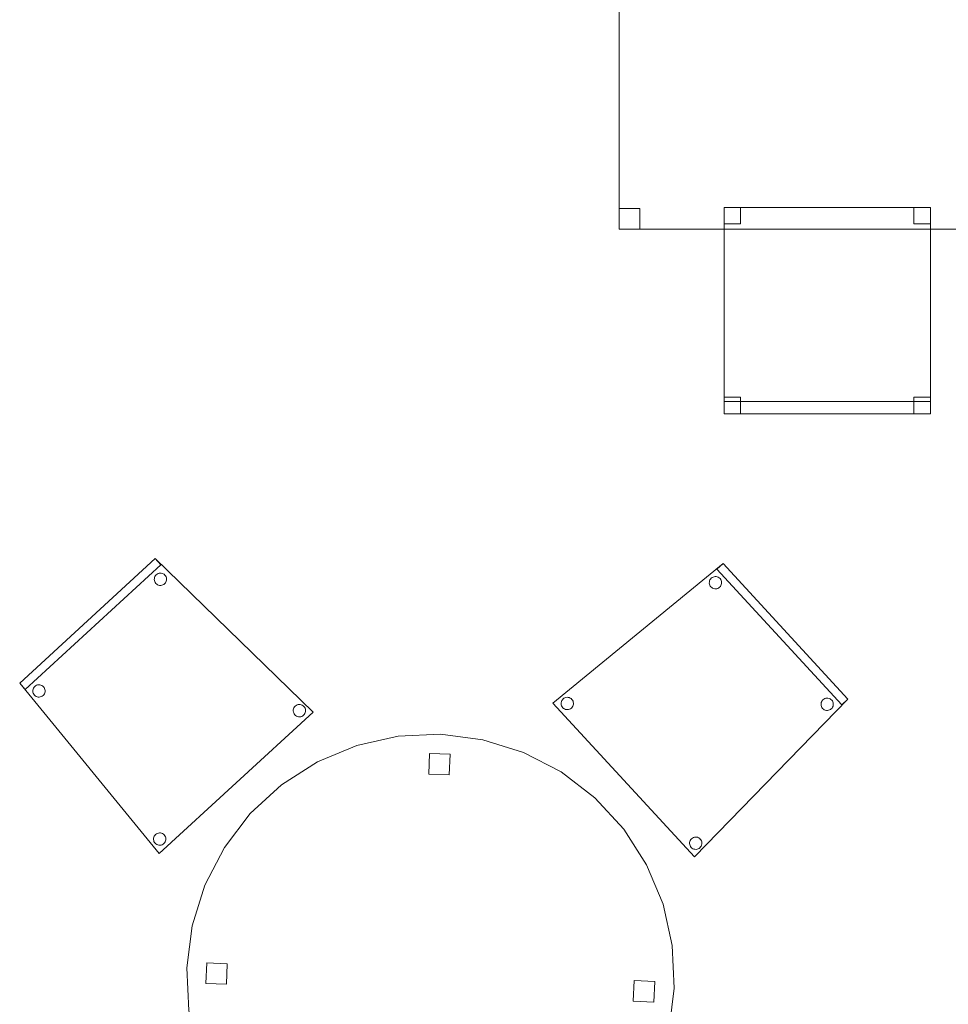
# Model space of a CAD drawing. Header units: metres. Extents: x 397.7 to 427.5, y 12.7 to 28.4.
# Tile 13 of 65: x 401.3 to 403.5, y 23.6 to 26. Entities that reach past the tile are written whole.
import ezdxf

# ---------------------------------------------------------------- set-up
doc = ezdxf.new("R2010")
doc.units = ezdxf.units.M
doc.layers.add('02_MOBILIARIO', color=7, linetype='Continuous', lineweight=18)
doc.layers.add('A-DETL-____-MBND', color=7, linetype='Continuous', lineweight=18)

# ---------------------------------------------------------------- blocks, each defined once
blk = doc.blocks.new('Family - Taula D120_P3-156243-06_CLI_AIRE_P3')
at = {"layer": 'A-DETL-____-MBND', "color": 253, "true_color": 0xaaaaaa}
for p, q in [((0.4117, 1.1542), (0.5122, 1.1767)), ((0.5122, 1.1767), (0.4117, 1.1542)), ((0.5122, 1.1767), (0.6152, 1.1814)), ((0.6152, 1.1814), (0.5122, 1.1767)), ((0.6152, 1.1814), (0.7174, 1.1682)), ((0.7174, 1.1682), (0.6152, 1.1814)), ((0.3165, 1.1145), (0.4117, 1.1542)), ((0.4117, 1.1542), (0.3165, 1.1145)), ((0.7174, 1.1682), (0.8157, 1.1374)), ((0.8157, 1.1374), (0.7174, 1.1682)), ((0.5862, 1.085), (0.5882, 1.1349)), ((0.5882, 1.1349), (0.5862, 1.085)), ((0.5882, 1.1349), (0.6382, 1.1329)), ((0.6382, 1.1329), (0.5882, 1.1349)), ((0.6382, 1.1329), (0.6361, 1.0829)), ((0.6361, 1.0829), (0.6382, 1.1329)), ((0.8157, 1.1374), (0.9072, 1.09)), ((0.9072, 1.09), (0.8157, 1.1374)), ((0.2298, 1.0589), (0.3165, 1.1145)), ((0.3165, 1.1145), (0.2298, 1.0589)), ((0.6361, 1.0829), (0.5862, 1.085)), ((0.5862, 1.085), (0.6361, 1.0829)), ((0.9072, 1.09), (0.9891, 1.0275)), ((0.9891, 1.0275), (0.9072, 1.09)), ((0.1539, 0.9891), (0.2298, 1.0589)), ((0.2298, 1.0589), (0.1539, 0.9891)), ((0.9891, 1.0275), (1.0589, 0.9517)), ((1.0589, 0.9517), (0.9891, 1.0275)), ((0.0914, 0.9072), (0.1539, 0.9891)), ((0.1539, 0.9891), (0.0914, 0.9072)), ((1.0589, 0.9517), (1.1145, 0.8649)), ((1.1145, 0.8649), (1.0589, 0.9517)), ((0.044, 0.8157), (0.0914, 0.9072)), ((0.0914, 0.9072), (0.044, 0.8157)), ((1.1145, 0.8649), (1.1542, 0.7697)), ((1.1542, 0.7697), (1.1145, 0.8649)), ((0.0132, 0.7174), (0.044, 0.8157)), ((0.044, 0.8157), (0.0132, 0.7174)), ((1.1542, 0.7697), (1.1767, 0.6692)), ((1.1767, 0.6692), (1.1542, 0.7697)), ((0, 0.6152), (0.0132, 0.7174)), ((0.0132, 0.7174), (0, 0.6152)), ((1.1767, 0.6692), (1.1814, 0.5662)), ((1.1814, 0.5662), (1.1767, 0.6692)), ((0.0461, 0.5774), (0.0482, 0.6273)), ((0.0482, 0.6273), (0.0461, 0.5774)), ((0.0482, 0.6273), (0.0982, 0.6252)), ((0.0982, 0.6252), (0.0482, 0.6273)), ((0.0982, 0.6252), (0.0961, 0.5753)), ((0.0961, 0.5753), (0.0982, 0.6252)), ((0.0047, 0.5122), (0, 0.6152)), ((0, 0.6152), (0.0047, 0.5122)), ((0.0961, 0.5753), (0.0461, 0.5774)), ((0.0461, 0.5774), (0.0961, 0.5753)), ((1.082, 0.5344), (1.0841, 0.5844)), ((1.0841, 0.5844), (1.082, 0.5344)), ((1.0841, 0.5844), (1.134, 0.5823)), ((1.134, 0.5823), (1.0841, 0.5844)), ((1.134, 0.5823), (1.132, 0.5324)), ((1.132, 0.5324), (1.134, 0.5823)), ((1.1814, 0.5662), (1.1682, 0.464)), ((1.1682, 0.464), (1.1814, 0.5662)), ((1.132, 0.5324), (1.082, 0.5344)), ((1.082, 0.5344), (1.132, 0.5324)), ((0.0273, 0.4117), (0.0047, 0.5122)), ((0.0047, 0.5122), (0.0273, 0.4117)), ((1.1682, 0.464), (1.1374, 0.3657)), ((1.1374, 0.3657), (1.1682, 0.464)), ((0.0669, 0.3165), (0.0273, 0.4117)), ((0.0273, 0.4117), (0.0669, 0.3165)), ((1.1374, 0.3657), (1.09, 0.2742)), ((1.09, 0.2742), (1.1374, 0.3657)), ((0.1225, 0.2298), (0.0669, 0.3165)), ((0.0669, 0.3165), (0.1225, 0.2298)), ((1.09, 0.2742), (1.0275, 0.1923)), ((1.0275, 0.1923), (1.09, 0.2742)), ((0.1923, 0.1539), (0.1225, 0.2298)), ((0.1225, 0.2298), (0.1923, 0.1539)), ((1.0275, 0.1923), (0.9517, 0.1225)), ((0.9517, 0.1225), (1.0275, 0.1923)), ((0.2742, 0.0914), (0.1923, 0.1539)), ((0.1923, 0.1539), (0.2742, 0.0914)), ((0.9517, 0.1225), (0.8649, 0.0669)), ((0.8649, 0.0669), (0.9517, 0.1225)), ((0.5227, 0.0498), (0.5247, 0.0997)), ((0.5247, 0.0997), (0.5227, 0.0498)), ((0.5247, 0.0997), (0.5747, 0.0976)), ((0.5747, 0.0976), (0.5247, 0.0997)), ((0.5747, 0.0976), (0.5726, 0.0477)), ((0.5726, 0.0477), (0.5747, 0.0976)), ((0.3657, 0.044), (0.2742, 0.0914)), ((0.2742, 0.0914), (0.3657, 0.044)), ((0.5726, 0.0477), (0.5227, 0.0498)), ((0.5227, 0.0498), (0.5726, 0.0477)), ((0.8649, 0.0669), (0.7697, 0.0273)), ((0.7697, 0.0273), (0.8649, 0.0669)), ((0.464, 0.0132), (0.3657, 0.044)), ((0.3657, 0.044), (0.464, 0.0132)), ((0.7697, 0.0273), (0.6692, 0.0047)), ((0.6692, 0.0047), (0.7697, 0.0273)), ((0.5662, 0), (0.464, 0.0132)), ((0.464, 0.0132), (0.5662, 0)), ((0.6692, 0.0047), (0.5662, 0)), ((0.5662, 0), (0.6692, 0.0047))]:
    blk.add_line(p, q, dxfattribs=at)
blk = doc.blocks.new('Family - Cadira confident_P3-156449-06_CLI_AIRE_P3')
at = {"layer": 'A-DETL-____-MBND', "color": 253, "true_color": 0xaaaaaa}
for p, q in [((0, 0.4124), (0.3287, 0.7146)), ((0.3287, 0.7146), (0, 0.4124)), ((0, 0.4124), (0.3287, 0.7146)), ((0.3287, 0.7146), (0, 0.4124)), ((0.3422, 0.6999), (0.0135, 0.3977)), ((0.0135, 0.3977), (0.3422, 0.6999)), ((0.3287, 0.7146), (0.7113, 0.3428)), ((0.7113, 0.3428), (0.3287, 0.7146)), ((0.3287, 0.7146), (0.3422, 0.6999)), ((0.3422, 0.6999), (0.3287, 0.7146)), ((0.3263, 0.6666), (0.3268, 0.6692)), ((0.3268, 0.6692), (0.3263, 0.6666)), ((0.3268, 0.6692), (0.3278, 0.6716)), ((0.3278, 0.6716), (0.3268, 0.6692)), ((0.3278, 0.6716), (0.3292, 0.6738)), ((0.3292, 0.6738), (0.3278, 0.6716)), ((0.3292, 0.6738), (0.331, 0.6757)), ((0.331, 0.6757), (0.3292, 0.6738)), ((0.331, 0.6757), (0.333, 0.6773)), ((0.333, 0.6773), (0.331, 0.6757)), ((0.333, 0.6773), (0.3353, 0.6785)), ((0.3353, 0.6785), (0.333, 0.6773)), ((0.3353, 0.6785), (0.3378, 0.6793)), ((0.3378, 0.6793), (0.3353, 0.6785)), ((0.3378, 0.6793), (0.3404, 0.6796)), ((0.3404, 0.6796), (0.3378, 0.6793)), ((0.3404, 0.6796), (0.343, 0.6795)), ((0.343, 0.6795), (0.3404, 0.6796)), ((0.343, 0.6795), (0.3455, 0.679)), ((0.3455, 0.679), (0.343, 0.6795)), ((0.3455, 0.679), (0.348, 0.678)), ((0.348, 0.678), (0.3455, 0.679)), ((0.348, 0.678), (0.3502, 0.6766)), ((0.3502, 0.6766), (0.348, 0.678)), ((0.3502, 0.6766), (0.3521, 0.6748)), ((0.3521, 0.6748), (0.3502, 0.6766)), ((0.3521, 0.6748), (0.3537, 0.6728)), ((0.3537, 0.6728), (0.3521, 0.6748)), ((0.3537, 0.6728), (0.3549, 0.6705)), ((0.3549, 0.6705), (0.3537, 0.6728)), ((0.3549, 0.6705), (0.3557, 0.668)), ((0.3557, 0.668), (0.3549, 0.6705)), ((0.3262, 0.664), (0.3263, 0.6666)), ((0.3263, 0.6666), (0.3262, 0.664)), ((0.3265, 0.6614), (0.3262, 0.664)), ((0.3262, 0.664), (0.3265, 0.6614)), ((0.3273, 0.659), (0.3265, 0.6614)), ((0.3265, 0.6614), (0.3273, 0.659)), ((0.3285, 0.6567), (0.3273, 0.659)), ((0.3273, 0.659), (0.3285, 0.6567)), ((0.3301, 0.6546), (0.3285, 0.6567)), ((0.3285, 0.6567), (0.3301, 0.6546)), ((0.332, 0.6528), (0.3301, 0.6546)), ((0.3301, 0.6546), (0.332, 0.6528)), ((0.3342, 0.6514), (0.332, 0.6528)), ((0.332, 0.6528), (0.3342, 0.6514)), ((0.3366, 0.6504), (0.3342, 0.6514)), ((0.3342, 0.6514), (0.3366, 0.6504)), ((0.3392, 0.6499), (0.3366, 0.6504)), ((0.3366, 0.6504), (0.3392, 0.6499)), ((0.3418, 0.6498), (0.3392, 0.6499)), ((0.3392, 0.6499), (0.3418, 0.6498)), ((0.3444, 0.6501), (0.3418, 0.6498)), ((0.3418, 0.6498), (0.3444, 0.6501)), ((0.3468, 0.6509), (0.3444, 0.6501)), ((0.3444, 0.6501), (0.3468, 0.6509)), ((0.3491, 0.6521), (0.3468, 0.6509)), ((0.3468, 0.6509), (0.3491, 0.6521)), ((0.3512, 0.6537), (0.3491, 0.6521)), ((0.3491, 0.6521), (0.3512, 0.6537)), ((0.353, 0.6556), (0.3512, 0.6537)), ((0.3512, 0.6537), (0.353, 0.6556)), ((0.3544, 0.6578), (0.353, 0.6556)), ((0.353, 0.6556), (0.3544, 0.6578)), ((0.3553, 0.6602), (0.3544, 0.6578)), ((0.3544, 0.6578), (0.3553, 0.6602)), ((0.3559, 0.6628), (0.3553, 0.6602)), ((0.3553, 0.6602), (0.3559, 0.6628)), ((0.3557, 0.668), (0.356, 0.6654)), ((0.356, 0.6654), (0.3557, 0.668)), ((0.356, 0.6654), (0.3559, 0.6628)), ((0.3559, 0.6628), (0.356, 0.6654)), ((0.3384, 0), (0, 0.4124)), ((0, 0.4124), (0.3384, 0)), ((0.0135, 0.3977), (0, 0.4124)), ((0, 0.4124), (0.0135, 0.3977)), ((0.0365, 0.405), (0.0386, 0.4066)), ((0.0386, 0.4066), (0.0365, 0.405)), ((0.0386, 0.4066), (0.0409, 0.4078)), ((0.0409, 0.4078), (0.0386, 0.4066)), ((0.0409, 0.4078), (0.0434, 0.4086)), ((0.0434, 0.4086), (0.0409, 0.4078)), ((0.0434, 0.4086), (0.0459, 0.4089)), ((0.0459, 0.4089), (0.0434, 0.4086)), ((0.0459, 0.4089), (0.0485, 0.4088)), ((0.0485, 0.4088), (0.0459, 0.4089)), ((0.0485, 0.4088), (0.0511, 0.4082)), ((0.0511, 0.4082), (0.0485, 0.4088)), ((0.0511, 0.4082), (0.0535, 0.4073)), ((0.0535, 0.4073), (0.0511, 0.4082)), ((0.0535, 0.4073), (0.0557, 0.4059)), ((0.0557, 0.4059), (0.0535, 0.4073)), ((0.0557, 0.4059), (0.0576, 0.4041)), ((0.0576, 0.4041), (0.0557, 0.4059)), ((0.0317, 0.3933), (0.0318, 0.3959)), ((0.0318, 0.3959), (0.0317, 0.3933)), ((0.032, 0.3907), (0.0317, 0.3933)), ((0.0317, 0.3933), (0.032, 0.3907)), ((0.0318, 0.3959), (0.0324, 0.3984)), ((0.0324, 0.3984), (0.0318, 0.3959)), ((0.0328, 0.3882), (0.032, 0.3907)), ((0.032, 0.3907), (0.0328, 0.3882)), ((0.0324, 0.3984), (0.0334, 0.4009)), ((0.0334, 0.4009), (0.0324, 0.3984)), ((0.034, 0.3859), (0.0328, 0.3882)), ((0.0328, 0.3882), (0.034, 0.3859)), ((0.0334, 0.4009), (0.0347, 0.4031)), ((0.0347, 0.4031), (0.0334, 0.4009)), ((0.0356, 0.3839), (0.034, 0.3859)), ((0.034, 0.3859), (0.0356, 0.3839)), ((0.0347, 0.4031), (0.0365, 0.405)), ((0.0365, 0.405), (0.0347, 0.4031)), ((0.0376, 0.3821), (0.0356, 0.3839)), ((0.0356, 0.3839), (0.0376, 0.3821)), ((0.0398, 0.3807), (0.0376, 0.3821)), ((0.0376, 0.3821), (0.0398, 0.3807)), ((0.0567, 0.383), (0.0547, 0.3814)), ((0.0547, 0.3814), (0.0567, 0.383)), ((0.0585, 0.3849), (0.0567, 0.383)), ((0.0567, 0.383), (0.0585, 0.3849)), ((0.0576, 0.4041), (0.0592, 0.402)), ((0.0592, 0.402), (0.0576, 0.4041)), ((0.0599, 0.3871), (0.0585, 0.3849)), ((0.0585, 0.3849), (0.0599, 0.3871)), ((0.0592, 0.402), (0.0604, 0.3997)), ((0.0604, 0.3997), (0.0592, 0.402)), ((0.0609, 0.3895), (0.0599, 0.3871)), ((0.0599, 0.3871), (0.0609, 0.3895)), ((0.0604, 0.3997), (0.0612, 0.3973)), ((0.0612, 0.3973), (0.0604, 0.3997)), ((0.0614, 0.3921), (0.0609, 0.3895)), ((0.0609, 0.3895), (0.0614, 0.3921)), ((0.0612, 0.3973), (0.0615, 0.3947)), ((0.0615, 0.3947), (0.0612, 0.3973)), ((0.0615, 0.3947), (0.0614, 0.3921)), ((0.0614, 0.3921), (0.0615, 0.3947)), ((0.0422, 0.3797), (0.0398, 0.3807)), ((0.0398, 0.3807), (0.0422, 0.3797)), ((0.0447, 0.3792), (0.0422, 0.3797)), ((0.0422, 0.3797), (0.0447, 0.3792)), ((0.0473, 0.3791), (0.0447, 0.3792)), ((0.0447, 0.3792), (0.0473, 0.3791)), ((0.0499, 0.3794), (0.0473, 0.3791)), ((0.0473, 0.3791), (0.0499, 0.3794)), ((0.0524, 0.3802), (0.0499, 0.3794)), ((0.0499, 0.3794), (0.0524, 0.3802)), ((0.0547, 0.3814), (0.0524, 0.3802)), ((0.0524, 0.3802), (0.0547, 0.3814)), ((0.6678, 0.3572), (0.6698, 0.3588)), ((0.6698, 0.3588), (0.6678, 0.3572)), ((0.6698, 0.3588), (0.6721, 0.36)), ((0.6721, 0.36), (0.6698, 0.3588)), ((0.6721, 0.36), (0.6746, 0.3608)), ((0.6746, 0.3608), (0.6721, 0.36)), ((0.6746, 0.3608), (0.6772, 0.3611)), ((0.6772, 0.3611), (0.6746, 0.3608)), ((0.6772, 0.3611), (0.6798, 0.361)), ((0.6798, 0.361), (0.6772, 0.3611)), ((0.6798, 0.361), (0.6823, 0.3605)), ((0.6823, 0.3605), (0.6798, 0.361)), ((0.6823, 0.3605), (0.6847, 0.3595)), ((0.6847, 0.3595), (0.6823, 0.3605)), ((0.6847, 0.3595), (0.6869, 0.3581)), ((0.6869, 0.3581), (0.6847, 0.3595)), ((0.6869, 0.3581), (0.6889, 0.3563)), ((0.6889, 0.3563), (0.6869, 0.3581)), ((0.7113, 0.3428), (0.3384, 0)), ((0.3384, 0), (0.7113, 0.3428)), ((0.6629, 0.3455), (0.6631, 0.3481)), ((0.6631, 0.3481), (0.6629, 0.3455)), ((0.6633, 0.3429), (0.6629, 0.3455)), ((0.6629, 0.3455), (0.6633, 0.3429)), ((0.6631, 0.3481), (0.6636, 0.3507)), ((0.6636, 0.3507), (0.6631, 0.3481)), ((0.6641, 0.3405), (0.6633, 0.3429)), ((0.6633, 0.3429), (0.6641, 0.3405)), ((0.6636, 0.3507), (0.6646, 0.3531)), ((0.6646, 0.3531), (0.6636, 0.3507)), ((0.6653, 0.3381), (0.6641, 0.3405)), ((0.6641, 0.3405), (0.6653, 0.3381)), ((0.6646, 0.3531), (0.666, 0.3553)), ((0.666, 0.3553), (0.6646, 0.3531)), ((0.6669, 0.3361), (0.6653, 0.3381)), ((0.6653, 0.3381), (0.6669, 0.3361)), ((0.666, 0.3553), (0.6678, 0.3572)), ((0.6678, 0.3572), (0.666, 0.3553)), ((0.6688, 0.3343), (0.6669, 0.3361)), ((0.6669, 0.3361), (0.6688, 0.3343)), ((0.671, 0.3329), (0.6688, 0.3343)), ((0.6688, 0.3343), (0.671, 0.3329)), ((0.688, 0.3352), (0.6859, 0.3336)), ((0.6859, 0.3336), (0.688, 0.3352)), ((0.6897, 0.3371), (0.688, 0.3352)), ((0.688, 0.3352), (0.6897, 0.3371)), ((0.6889, 0.3563), (0.6904, 0.3543)), ((0.6904, 0.3543), (0.6889, 0.3563)), ((0.6911, 0.3393), (0.6897, 0.3371)), ((0.6897, 0.3371), (0.6911, 0.3393)), ((0.6904, 0.3543), (0.6917, 0.3519)), ((0.6917, 0.3519), (0.6904, 0.3543)), ((0.6921, 0.3417), (0.6911, 0.3393)), ((0.6911, 0.3393), (0.6921, 0.3417)), ((0.6917, 0.3519), (0.6924, 0.3495)), ((0.6924, 0.3495), (0.6917, 0.3519)), ((0.6927, 0.3443), (0.6921, 0.3417)), ((0.6921, 0.3417), (0.6927, 0.3443)), ((0.6924, 0.3495), (0.6928, 0.3469)), ((0.6928, 0.3469), (0.6924, 0.3495)), ((0.6928, 0.3469), (0.6927, 0.3443)), ((0.6927, 0.3443), (0.6928, 0.3469)), ((0.6734, 0.3319), (0.671, 0.3329)), ((0.671, 0.3329), (0.6734, 0.3319)), ((0.676, 0.3314), (0.6734, 0.3319)), ((0.6734, 0.3319), (0.676, 0.3314)), ((0.6786, 0.3313), (0.676, 0.3314)), ((0.676, 0.3314), (0.6786, 0.3313)), ((0.6811, 0.3316), (0.6786, 0.3313)), ((0.6786, 0.3313), (0.6811, 0.3316)), ((0.6836, 0.3324), (0.6811, 0.3316)), ((0.6811, 0.3316), (0.6836, 0.3324)), ((0.6859, 0.3336), (0.6836, 0.3324)), ((0.6836, 0.3324), (0.6859, 0.3336)), ((0.3312, 0.0475), (0.3335, 0.0487)), ((0.3335, 0.0487), (0.3312, 0.0475)), ((0.3335, 0.0487), (0.336, 0.0494)), ((0.336, 0.0494), (0.3335, 0.0487)), ((0.336, 0.0494), (0.3385, 0.0498)), ((0.3385, 0.0498), (0.336, 0.0494)), ((0.3385, 0.0498), (0.3411, 0.0497)), ((0.3411, 0.0497), (0.3385, 0.0498)), ((0.3411, 0.0497), (0.3437, 0.0491)), ((0.3437, 0.0491), (0.3411, 0.0497)), ((0.3437, 0.0491), (0.3461, 0.0481)), ((0.3461, 0.0481), (0.3437, 0.0491)), ((0.3461, 0.0481), (0.3483, 0.0467)), ((0.3483, 0.0467), (0.3461, 0.0481)), ((0.3243, 0.0342), (0.3244, 0.0368)), ((0.3244, 0.0368), (0.3243, 0.0342)), ((0.3247, 0.0316), (0.3243, 0.0342)), ((0.3243, 0.0342), (0.3247, 0.0316)), ((0.3244, 0.0368), (0.325, 0.0393)), ((0.325, 0.0393), (0.3244, 0.0368)), ((0.3254, 0.0291), (0.3247, 0.0316)), ((0.3247, 0.0316), (0.3254, 0.0291)), ((0.325, 0.0393), (0.326, 0.0417)), ((0.326, 0.0417), (0.325, 0.0393)), ((0.3267, 0.0268), (0.3254, 0.0291)), ((0.3254, 0.0291), (0.3267, 0.0268)), ((0.326, 0.0417), (0.3274, 0.0439)), ((0.3274, 0.0439), (0.326, 0.0417)), ((0.3282, 0.0248), (0.3267, 0.0268)), ((0.3267, 0.0268), (0.3282, 0.0248)), ((0.3274, 0.0439), (0.3291, 0.0459)), ((0.3291, 0.0459), (0.3274, 0.0439)), ((0.3302, 0.023), (0.3282, 0.0248)), ((0.3282, 0.0248), (0.3302, 0.023)), ((0.3291, 0.0459), (0.3312, 0.0475)), ((0.3312, 0.0475), (0.3291, 0.0459)), ((0.3493, 0.0239), (0.3473, 0.0223)), ((0.3473, 0.0223), (0.3493, 0.0239)), ((0.3483, 0.0467), (0.3502, 0.045)), ((0.3502, 0.045), (0.3483, 0.0467)), ((0.3511, 0.0258), (0.3493, 0.0239)), ((0.3493, 0.0239), (0.3511, 0.0258)), ((0.3502, 0.045), (0.3518, 0.0429)), ((0.3518, 0.0429), (0.3502, 0.045)), ((0.3525, 0.028), (0.3511, 0.0258)), ((0.3511, 0.0258), (0.3525, 0.028)), ((0.3518, 0.0429), (0.353, 0.0406)), ((0.353, 0.0406), (0.3518, 0.0429)), ((0.3535, 0.0304), (0.3525, 0.028)), ((0.3525, 0.028), (0.3535, 0.0304)), ((0.353, 0.0406), (0.3538, 0.0381)), ((0.3538, 0.0381), (0.353, 0.0406)), ((0.354, 0.033), (0.3535, 0.0304)), ((0.3535, 0.0304), (0.354, 0.033)), ((0.3538, 0.0381), (0.3542, 0.0356)), ((0.3542, 0.0356), (0.3538, 0.0381)), ((0.3542, 0.0356), (0.354, 0.033)), ((0.354, 0.033), (0.3542, 0.0356)), ((0.3324, 0.0216), (0.3302, 0.023)), ((0.3302, 0.023), (0.3324, 0.0216)), ((0.3348, 0.0206), (0.3324, 0.0216)), ((0.3324, 0.0216), (0.3348, 0.0206)), ((0.3373, 0.0201), (0.3348, 0.0206)), ((0.3348, 0.0206), (0.3373, 0.0201)), ((0.3399, 0.0199), (0.3373, 0.0201)), ((0.3373, 0.0201), (0.3399, 0.0199)), ((0.3425, 0.0203), (0.3399, 0.0199)), ((0.3399, 0.0199), (0.3425, 0.0203)), ((0.345, 0.0211), (0.3425, 0.0203)), ((0.3425, 0.0203), (0.345, 0.0211)), ((0.3473, 0.0223), (0.345, 0.0211)), ((0.345, 0.0211), (0.3473, 0.0223))]:
    blk.add_line(p, q, dxfattribs=at)
blk = doc.blocks.new('Family - Cadira d_Oficina_P3-156528-06_CLI_AIRE_P3')
at = {"layer": 'A-DETL-____-MBND', "color": 253, "true_color": 0xaaaaaa}
for p, q in [((0, 0), (0, 0.5)), ((0, 0.5), (0.5, 0.5)), ((0, 0.5), (0, 0)), ((0.5, 0.5), (0, 0.5)), ((0, 0.5), (0.04, 0.5)), ((0, 0.46), (0, 0.5)), ((0.04, 0.5), (0, 0.5)), ((0, 0.5), (0, 0.46)), ((0.04, 0.5), (0.04, 0.46)), ((0.04, 0.46), (0.04, 0.5)), ((0.46, 0.5), (0.5, 0.5)), ((0.46, 0.46), (0.46, 0.5)), ((0.5, 0.5), (0.46, 0.5)), ((0.46, 0.5), (0.46, 0.46)), ((0.5, 0.5), (0.5, 0)), ((0.5, 0), (0.5, 0.5)), ((0.5, 0.5), (0.5, 0.46)), ((0.5, 0.46), (0.5, 0.5)), ((0.04, 0.46), (0, 0.46)), ((0, 0.46), (0.04, 0.46)), ((0.5, 0.46), (0.46, 0.46)), ((0.46, 0.46), (0.5, 0.46)), ((0, 0.04), (0.04, 0.04)), ((0, 0), (0, 0.04)), ((0.04, 0.04), (0, 0.04)), ((0, 0.04), (0, 0)), ((0, 0.03), (0.5, 0.03)), ((0, 0), (0, 0.03)), ((0.5, 0.03), (0, 0.03)), ((0, 0.03), (0, 0)), ((0.04, 0.04), (0.04, 0)), ((0.04, 0), (0.04, 0.04)), ((0.46, 0.04), (0.5, 0.04)), ((0.46, 0), (0.46, 0.04)), ((0.5, 0.04), (0.46, 0.04)), ((0.46, 0.04), (0.46, 0)), ((0.5, 0.04), (0.5, 0)), ((0.5, 0), (0.5, 0.04)), ((0.5, 0.03), (0.5, 0)), ((0.5, 0), (0.5, 0.03)), ((0, 0), (0.5, 0)), ((0.5, 0), (0, 0)), ((0.04, 0), (0, 0)), ((0, 0), (0.04, 0)), ((0.46, 0), (0.5, 0)), ((0.5, 0), (0, 0)), ((0, 0), (0.5, 0)), ((0.5, 0), (0.46, 0))]:
    blk.add_line(p, q, dxfattribs=at)
blk = doc.blocks.new('Family - Taula 160X80_P3-156629-06_CLI_AIRE_P3')
at = {"layer": 'A-DETL-____-MBND', "color": 253, "true_color": 0xaaaaaa}
for p, q in [((0, 0), (0, 0.8001)), ((0, 0.8001), (1.5969, 0.8001)), ((1.5969, 0.8001), (0, 0.8001)), ((0, 0.8001), (0, 0)), ((0, 0.7501), (0, 0.8001)), ((0, 0.8001), (0.05, 0.8001)), ((0.05, 0.8001), (0, 0.8001)), ((0, 0.8001), (0, 0.7501)), ((0.05, 0.8001), (0.05, 0.7501)), ((0.05, 0.7501), (0.05, 0.8001)), ((1.5469, 0.7501), (1.5469, 0.8001)), ((1.5469, 0.8001), (1.5969, 0.8001)), ((1.5969, 0.8001), (1.5469, 0.8001)), ((1.5469, 0.8001), (1.5469, 0.7501)), ((1.5969, 0.8001), (1.5969, 0)), ((1.5969, 0), (1.5969, 0.8001)), ((1.5969, 0.8001), (1.5969, 0.7501)), ((1.5969, 0.7501), (1.5969, 0.8001)), ((0.05, 0.7501), (0, 0.7501)), ((0, 0.7501), (0.05, 0.7501)), ((1.5969, 0.7501), (1.5469, 0.7501)), ((1.5469, 0.7501), (1.5969, 0.7501)), ((0, 0), (0, 0.05)), ((0, 0.05), (0.05, 0.05)), ((0.05, 0.05), (0, 0.05)), ((0, 0.05), (0, 0)), ((0.05, 0.05), (0.05, 0)), ((0.05, 0), (0.05, 0.05)), ((1.5469, 0), (1.5469, 0.05)), ((1.5469, 0.05), (1.5969, 0.05)), ((1.5969, 0.05), (1.5469, 0.05)), ((1.5469, 0.05), (1.5469, 0)), ((1.5969, 0.05), (1.5969, 0)), ((1.5969, 0), (1.5969, 0.05)), ((1.5969, 0), (0, 0)), ((0, 0), (1.5969, 0)), ((0.05, 0), (0, 0)), ((0, 0), (0.05, 0)), ((1.5969, 0), (1.5469, 0)), ((1.5469, 0), (1.5969, 0))]:
    blk.add_line(p, q, dxfattribs=at)
blk = doc.blocks.new('Family - Cadira confident_P3-156645-06_CLI_AIRE_P3')
at = {"layer": 'A-DETL-____-MBND', "color": 253, "true_color": 0xaaaaaa}
for p, q in [((0, 0.3729), (0.4124, 0.7113)), ((0.4124, 0.7113), (0, 0.3729)), ((0.3977, 0.6977), (0.4124, 0.7113)), ((0.4124, 0.7113), (0.3977, 0.6977)), ((0.6999, 0.369), (0.3977, 0.6977)), ((0.3977, 0.6977), (0.6999, 0.369)), ((0.4124, 0.7113), (0.7146, 0.3826)), ((0.7146, 0.3826), (0.4124, 0.7113)), ((0.4124, 0.7113), (0.7146, 0.3826)), ((0.7146, 0.3826), (0.4124, 0.7113)), ((0.3792, 0.6666), (0.3797, 0.6691)), ((0.3797, 0.6691), (0.3792, 0.6666)), ((0.3797, 0.6691), (0.3807, 0.6715)), ((0.3807, 0.6715), (0.3797, 0.6691)), ((0.3807, 0.6715), (0.3821, 0.6737)), ((0.3821, 0.6737), (0.3807, 0.6715)), ((0.3821, 0.6737), (0.3839, 0.6756)), ((0.3839, 0.6756), (0.3821, 0.6737)), ((0.3839, 0.6756), (0.3859, 0.6772)), ((0.3859, 0.6772), (0.3839, 0.6756)), ((0.3859, 0.6772), (0.3882, 0.6784)), ((0.3882, 0.6784), (0.3859, 0.6772)), ((0.3882, 0.6784), (0.3907, 0.6792)), ((0.3907, 0.6792), (0.3882, 0.6784)), ((0.3907, 0.6792), (0.3933, 0.6796)), ((0.3933, 0.6796), (0.3907, 0.6792)), ((0.3933, 0.6796), (0.3959, 0.6795)), ((0.3959, 0.6795), (0.3933, 0.6796)), ((0.3959, 0.6795), (0.3984, 0.6789)), ((0.3984, 0.6789), (0.3959, 0.6795)), ((0.3984, 0.6789), (0.4009, 0.6779)), ((0.4009, 0.6779), (0.3984, 0.6789)), ((0.4009, 0.6779), (0.4031, 0.6765)), ((0.4031, 0.6765), (0.4009, 0.6779)), ((0.4031, 0.6765), (0.405, 0.6748)), ((0.405, 0.6748), (0.4031, 0.6765)), ((0.405, 0.6748), (0.4066, 0.6727)), ((0.4066, 0.6727), (0.405, 0.6748)), ((0.4066, 0.6727), (0.4078, 0.6704)), ((0.4078, 0.6704), (0.4066, 0.6727)), ((0.4078, 0.6704), (0.4086, 0.6679)), ((0.4086, 0.6679), (0.4078, 0.6704)), ((0.3791, 0.664), (0.3792, 0.6666)), ((0.3792, 0.6666), (0.3791, 0.664)), ((0.3794, 0.6614), (0.3791, 0.664)), ((0.3791, 0.664), (0.3794, 0.6614)), ((0.3802, 0.6589), (0.3794, 0.6614)), ((0.3794, 0.6614), (0.3802, 0.6589)), ((0.3814, 0.6566), (0.3802, 0.6589)), ((0.3802, 0.6589), (0.3814, 0.6566)), ((0.383, 0.6545), (0.3814, 0.6566)), ((0.3814, 0.6566), (0.383, 0.6545)), ((0.3849, 0.6528), (0.383, 0.6545)), ((0.383, 0.6545), (0.3849, 0.6528)), ((0.3871, 0.6514), (0.3849, 0.6528)), ((0.3849, 0.6528), (0.3871, 0.6514)), ((0.3895, 0.6504), (0.3871, 0.6514)), ((0.3871, 0.6514), (0.3895, 0.6504)), ((0.3921, 0.6498), (0.3895, 0.6504)), ((0.3895, 0.6504), (0.3921, 0.6498)), ((0.3947, 0.6497), (0.3921, 0.6498)), ((0.3921, 0.6498), (0.3947, 0.6497)), ((0.3973, 0.6501), (0.3947, 0.6497)), ((0.3947, 0.6497), (0.3973, 0.6501)), ((0.3997, 0.6509), (0.3973, 0.6501)), ((0.3973, 0.6501), (0.3997, 0.6509)), ((0.402, 0.6521), (0.3997, 0.6509)), ((0.3997, 0.6509), (0.402, 0.6521)), ((0.4041, 0.6537), (0.402, 0.6521)), ((0.402, 0.6521), (0.4041, 0.6537)), ((0.4059, 0.6556), (0.4041, 0.6537)), ((0.4041, 0.6537), (0.4059, 0.6556)), ((0.4073, 0.6578), (0.4059, 0.6556)), ((0.4059, 0.6556), (0.4073, 0.6578)), ((0.4082, 0.6602), (0.4073, 0.6578)), ((0.4073, 0.6578), (0.4082, 0.6602)), ((0.4088, 0.6627), (0.4082, 0.6602)), ((0.4082, 0.6602), (0.4088, 0.6627)), ((0.4086, 0.6679), (0.4089, 0.6653)), ((0.4089, 0.6653), (0.4086, 0.6679)), ((0.4089, 0.6653), (0.4088, 0.6627)), ((0.4088, 0.6627), (0.4089, 0.6653)), ((0.023, 0.3811), (0.0248, 0.383)), ((0.0248, 0.383), (0.023, 0.3811)), ((0.0248, 0.383), (0.0268, 0.3846)), ((0.0268, 0.3846), (0.0248, 0.383)), ((0.0268, 0.3846), (0.0291, 0.3858)), ((0.0291, 0.3858), (0.0268, 0.3846)), ((0.0291, 0.3858), (0.0316, 0.3866)), ((0.0316, 0.3866), (0.0291, 0.3858)), ((0.0316, 0.3866), (0.0342, 0.387)), ((0.0342, 0.387), (0.0316, 0.3866)), ((0.0342, 0.387), (0.0368, 0.3868)), ((0.0368, 0.3868), (0.0342, 0.387)), ((0.0368, 0.3868), (0.0393, 0.3863)), ((0.0393, 0.3863), (0.0368, 0.3868)), ((0.0393, 0.3863), (0.0417, 0.3853)), ((0.0417, 0.3853), (0.0393, 0.3863)), ((0.0417, 0.3853), (0.0439, 0.3839)), ((0.0439, 0.3839), (0.0417, 0.3853)), ((0.0439, 0.3839), (0.0459, 0.3821)), ((0.0459, 0.3821), (0.0439, 0.3839)), ((0.0459, 0.3821), (0.0475, 0.3801)), ((0.0475, 0.3801), (0.0459, 0.3821)), ((0.7146, 0.3826), (0.3428, 0)), ((0.3428, 0), (0.7146, 0.3826)), ((0.6546, 0.3812), (0.6567, 0.3828)), ((0.6567, 0.3828), (0.6546, 0.3812)), ((0.6567, 0.3828), (0.659, 0.384)), ((0.659, 0.384), (0.6567, 0.3828)), ((0.659, 0.384), (0.6614, 0.3848)), ((0.6614, 0.3848), (0.659, 0.384)), ((0.6614, 0.3848), (0.664, 0.3851)), ((0.664, 0.3851), (0.6614, 0.3848)), ((0.664, 0.3851), (0.6666, 0.385)), ((0.6666, 0.385), (0.664, 0.3851)), ((0.6666, 0.385), (0.6692, 0.3844)), ((0.6692, 0.3844), (0.6666, 0.385)), ((0.6692, 0.3844), (0.6716, 0.3834)), ((0.6716, 0.3834), (0.6692, 0.3844)), ((0.6716, 0.3834), (0.6738, 0.382)), ((0.6738, 0.382), (0.6716, 0.3834)), ((0.6738, 0.382), (0.6757, 0.3803)), ((0.6757, 0.3803), (0.6738, 0.382)), ((0.7146, 0.3826), (0.6999, 0.369)), ((0.6999, 0.369), (0.7146, 0.3826)), ((0.3428, 0), (0, 0.3729)), ((0, 0.3729), (0.3428, 0)), ((0.0199, 0.3713), (0.0201, 0.3739)), ((0.0201, 0.3739), (0.0199, 0.3713)), ((0.0203, 0.3688), (0.0199, 0.3713)), ((0.0199, 0.3713), (0.0203, 0.3688)), ((0.0201, 0.3739), (0.0206, 0.3765)), ((0.0206, 0.3765), (0.0201, 0.3739)), ((0.0211, 0.3663), (0.0203, 0.3688)), ((0.0203, 0.3688), (0.0211, 0.3663)), ((0.0206, 0.3765), (0.0216, 0.3789)), ((0.0216, 0.3789), (0.0206, 0.3765)), ((0.0223, 0.364), (0.0211, 0.3663)), ((0.0211, 0.3663), (0.0223, 0.364)), ((0.0216, 0.3789), (0.023, 0.3811)), ((0.023, 0.3811), (0.0216, 0.3789)), ((0.0239, 0.3619), (0.0223, 0.364)), ((0.0223, 0.364), (0.0239, 0.3619)), ((0.0258, 0.3602), (0.0239, 0.3619)), ((0.0239, 0.3619), (0.0258, 0.3602)), ((0.028, 0.3588), (0.0258, 0.3602)), ((0.0258, 0.3602), (0.028, 0.3588)), ((0.0304, 0.3578), (0.028, 0.3588)), ((0.028, 0.3588), (0.0304, 0.3578)), ((0.0406, 0.3582), (0.0381, 0.3575)), ((0.0381, 0.3575), (0.0406, 0.3582)), ((0.0429, 0.3594), (0.0406, 0.3582)), ((0.0406, 0.3582), (0.0429, 0.3594)), ((0.045, 0.361), (0.0429, 0.3594)), ((0.0429, 0.3594), (0.045, 0.361)), ((0.0467, 0.363), (0.045, 0.361)), ((0.045, 0.361), (0.0467, 0.363)), ((0.0481, 0.3652), (0.0467, 0.363)), ((0.0467, 0.363), (0.0481, 0.3652)), ((0.0475, 0.3801), (0.0487, 0.3778)), ((0.0487, 0.3778), (0.0475, 0.3801)), ((0.0491, 0.3676), (0.0481, 0.3652)), ((0.0481, 0.3652), (0.0491, 0.3676)), ((0.0487, 0.3778), (0.0494, 0.3753)), ((0.0494, 0.3753), (0.0487, 0.3778)), ((0.0497, 0.3701), (0.0491, 0.3676)), ((0.0491, 0.3676), (0.0497, 0.3701)), ((0.0494, 0.3753), (0.0498, 0.3727)), ((0.0498, 0.3727), (0.0494, 0.3753)), ((0.0498, 0.3727), (0.0497, 0.3701)), ((0.0497, 0.3701), (0.0498, 0.3727)), ((0.6498, 0.3695), (0.6499, 0.3721)), ((0.6499, 0.3721), (0.6498, 0.3695)), ((0.6501, 0.3669), (0.6498, 0.3695)), ((0.6498, 0.3695), (0.6501, 0.3669)), ((0.6499, 0.3721), (0.6504, 0.3746)), ((0.6504, 0.3746), (0.6499, 0.3721)), ((0.6509, 0.3644), (0.6501, 0.3669)), ((0.6501, 0.3669), (0.6509, 0.3644)), ((0.6504, 0.3746), (0.6514, 0.377)), ((0.6514, 0.377), (0.6504, 0.3746)), ((0.6521, 0.3621), (0.6509, 0.3644)), ((0.6509, 0.3644), (0.6521, 0.3621)), ((0.6514, 0.377), (0.6528, 0.3792)), ((0.6528, 0.3792), (0.6514, 0.377)), ((0.6537, 0.3601), (0.6521, 0.3621)), ((0.6521, 0.3621), (0.6537, 0.3601)), ((0.6528, 0.3792), (0.6546, 0.3812)), ((0.6546, 0.3812), (0.6528, 0.3792)), ((0.6556, 0.3583), (0.6537, 0.3601)), ((0.6537, 0.3601), (0.6556, 0.3583)), ((0.6578, 0.3569), (0.6556, 0.3583)), ((0.6556, 0.3583), (0.6578, 0.3569)), ((0.6748, 0.3592), (0.6728, 0.3576)), ((0.6728, 0.3576), (0.6748, 0.3592)), ((0.6766, 0.3611), (0.6748, 0.3592)), ((0.6748, 0.3592), (0.6766, 0.3611)), ((0.6757, 0.3803), (0.6773, 0.3782)), ((0.6773, 0.3782), (0.6757, 0.3803)), ((0.678, 0.3633), (0.6766, 0.3611)), ((0.6766, 0.3611), (0.678, 0.3633)), ((0.6773, 0.3782), (0.6785, 0.3759)), ((0.6785, 0.3759), (0.6773, 0.3782)), ((0.679, 0.3657), (0.678, 0.3633)), ((0.678, 0.3633), (0.679, 0.3657)), ((0.6785, 0.3759), (0.6793, 0.3734)), ((0.6793, 0.3734), (0.6785, 0.3759)), ((0.6795, 0.3683), (0.679, 0.3657)), ((0.679, 0.3657), (0.6795, 0.3683)), ((0.6793, 0.3734), (0.6796, 0.3709)), ((0.6796, 0.3709), (0.6793, 0.3734)), ((0.6796, 0.3709), (0.6795, 0.3683)), ((0.6795, 0.3683), (0.6796, 0.3709)), ((0.033, 0.3572), (0.0304, 0.3578)), ((0.0304, 0.3578), (0.033, 0.3572)), ((0.0356, 0.3571), (0.033, 0.3572)), ((0.033, 0.3572), (0.0356, 0.3571)), ((0.0381, 0.3575), (0.0356, 0.3571)), ((0.0356, 0.3571), (0.0381, 0.3575)), ((0.6602, 0.3559), (0.6578, 0.3569)), ((0.6578, 0.3569), (0.6602, 0.3559)), ((0.6628, 0.3554), (0.6602, 0.3559)), ((0.6602, 0.3559), (0.6628, 0.3554)), ((0.6654, 0.3553), (0.6628, 0.3554)), ((0.6628, 0.3554), (0.6654, 0.3553)), ((0.668, 0.3556), (0.6654, 0.3553)), ((0.6654, 0.3553), (0.668, 0.3556)), ((0.6705, 0.3564), (0.668, 0.3556)), ((0.668, 0.3556), (0.6705, 0.3564)), ((0.6728, 0.3576), (0.6705, 0.3564)), ((0.6705, 0.3564), (0.6728, 0.3576)), ((0.3405, 0.0472), (0.3429, 0.048)), ((0.3429, 0.048), (0.3405, 0.0472)), ((0.3429, 0.048), (0.3455, 0.0483)), ((0.3455, 0.0483), (0.3429, 0.048)), ((0.3455, 0.0483), (0.3481, 0.0482)), ((0.3481, 0.0482), (0.3455, 0.0483)), ((0.3481, 0.0482), (0.3507, 0.0477)), ((0.3507, 0.0477), (0.3481, 0.0482)), ((0.3313, 0.0327), (0.3314, 0.0353)), ((0.3314, 0.0353), (0.3313, 0.0327)), ((0.3316, 0.0301), (0.3313, 0.0327)), ((0.3313, 0.0327), (0.3316, 0.0301)), ((0.3314, 0.0353), (0.3319, 0.0379)), ((0.3319, 0.0379), (0.3314, 0.0353)), ((0.3324, 0.0276), (0.3316, 0.0301)), ((0.3316, 0.0301), (0.3324, 0.0276)), ((0.3319, 0.0379), (0.3329, 0.0403)), ((0.3329, 0.0403), (0.3319, 0.0379)), ((0.3336, 0.0253), (0.3324, 0.0276)), ((0.3324, 0.0276), (0.3336, 0.0253)), ((0.3329, 0.0403), (0.3343, 0.0425)), ((0.3343, 0.0425), (0.3329, 0.0403)), ((0.3352, 0.0233), (0.3336, 0.0253)), ((0.3336, 0.0253), (0.3352, 0.0233)), ((0.3343, 0.0425), (0.3361, 0.0444)), ((0.3361, 0.0444), (0.3343, 0.0425)), ((0.3361, 0.0444), (0.3381, 0.046)), ((0.3381, 0.046), (0.3361, 0.0444)), ((0.3381, 0.046), (0.3405, 0.0472)), ((0.3405, 0.0472), (0.3381, 0.046)), ((0.3507, 0.0477), (0.3531, 0.0467)), ((0.3531, 0.0467), (0.3507, 0.0477)), ((0.3531, 0.0467), (0.3553, 0.0453)), ((0.3553, 0.0453), (0.3531, 0.0467)), ((0.3553, 0.0453), (0.3572, 0.0435)), ((0.3572, 0.0435), (0.3553, 0.0453)), ((0.3581, 0.0243), (0.3563, 0.0224)), ((0.3563, 0.0224), (0.3581, 0.0243)), ((0.3572, 0.0435), (0.3588, 0.0414)), ((0.3588, 0.0414), (0.3572, 0.0435)), ((0.3595, 0.0265), (0.3581, 0.0243)), ((0.3581, 0.0243), (0.3595, 0.0265)), ((0.3588, 0.0414), (0.36, 0.0391)), ((0.36, 0.0391), (0.3588, 0.0414)), ((0.3605, 0.0289), (0.3595, 0.0265)), ((0.3595, 0.0265), (0.3605, 0.0289)), ((0.36, 0.0391), (0.3608, 0.0367)), ((0.3608, 0.0367), (0.36, 0.0391)), ((0.361, 0.0315), (0.3605, 0.0289)), ((0.3605, 0.0289), (0.361, 0.0315)), ((0.3608, 0.0367), (0.3611, 0.0341)), ((0.3611, 0.0341), (0.3608, 0.0367)), ((0.3611, 0.0341), (0.361, 0.0315)), ((0.361, 0.0315), (0.3611, 0.0341)), ((0.3371, 0.0215), (0.3352, 0.0233)), ((0.3352, 0.0233), (0.3371, 0.0215)), ((0.3393, 0.0201), (0.3371, 0.0215)), ((0.3371, 0.0215), (0.3393, 0.0201)), ((0.3417, 0.0191), (0.3393, 0.0201)), ((0.3393, 0.0201), (0.3417, 0.0191)), ((0.3443, 0.0186), (0.3417, 0.0191)), ((0.3417, 0.0191), (0.3443, 0.0186)), ((0.3469, 0.0185), (0.3443, 0.0186)), ((0.3443, 0.0186), (0.3469, 0.0185)), ((0.3495, 0.0188), (0.3469, 0.0185)), ((0.3469, 0.0185), (0.3495, 0.0188)), ((0.3519, 0.0196), (0.3495, 0.0188)), ((0.3495, 0.0188), (0.3519, 0.0196)), ((0.3543, 0.0208), (0.3519, 0.0196)), ((0.3519, 0.0196), (0.3543, 0.0208)), ((0.3563, 0.0224), (0.3543, 0.0208)), ((0.3543, 0.0208), (0.3563, 0.0224))]:
    blk.add_line(p, q, dxfattribs=at)
blk = doc.blocks.new('LONDR55-XX_ZZ-ARQ-CAA-M3D-Londres55_ifc-1-06_CLI_AIRE_P3')
at = {"layer": '02_MOBILIARIO', "color": 253, "lineweight": 18, "true_color": 0xaaaaaa}
for name, p in [('Family - Taula 160X80_P3-156629-06_CLI_AIRE_P3', (402.74, 25.4681)), ('Family - Cadira d_Oficina_P3-156528-06_CLI_AIRE_P3', (402.9945, 25.0208)), ('Family - Cadira confident_P3-156449-06_CLI_AIRE_P3', (401.2874, 23.955)), ('Family - Cadira confident_P3-156645-06_CLI_AIRE_P3', (402.5797, 23.9465)), ('Family - Taula D120_P3-156243-06_CLI_AIRE_P3', (401.6924, 23.0626))]:
    blk.add_blockref(name, p, dxfattribs=at)

msp = doc.modelspace()

# ---------------------------------------------------------------- block references
at = {"lineweight": 5}
msp.add_blockref('LONDR55-XX_ZZ-ARQ-CAA-M3D-Londres55_ifc-1-06_CLI_AIRE_P3', (0, 0), dxfattribs=at)

doc.saveas('drawing.dxf')
